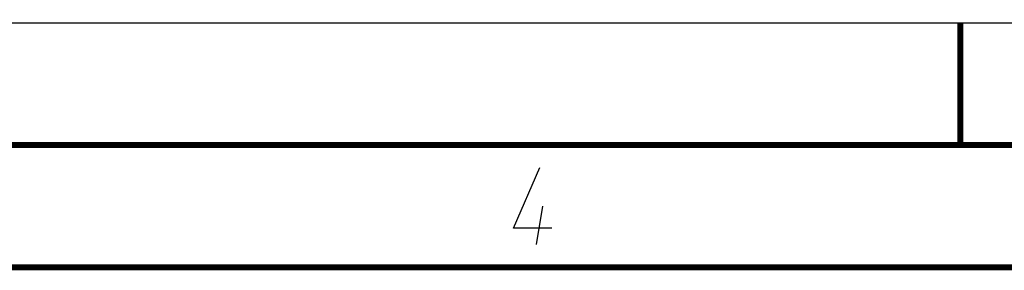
# Model space of a CAD drawing. Extents: x 0 to 420, y 0 to 297.
# Tile 60 of 116: x 171 to 212, y 287 to 297. Entities that reach past the tile are written whole.
import ezdxf

# ---------------------------------------------------------------- set-up
doc = ezdxf.new("R2010")
doc.units = 0
doc.header["$LTSCALE"] = 23.1
doc.layers.get('0').update_dxf_attribs({"linetype": 'CONTINUOUS'})

msp = doc.modelspace()

# ---------------------------------------------------------------- linework, layer by layer
at = {"color": 7, "linetype": 'CONTINUOUS'}
for p, q in [((0, 297), (420, 297)), ((25, 287), (410, 287))]:
    msp.add_line(p, q, dxfattribs=at)
at = {"color": 2, "linetype": 'CONTINUOUS'}
msp.add_line((192.64, 287.925), (192.897, 289.5), dxfattribs=at)
at = {"color": 7, "linetype": 'CONTINUOUS', "const_width": 0.25}
for points in [[(210, 297), (210, 292)], [(415, 292), (20, 292)], [(25, 287), (410, 287)]]:
    msp.add_lwpolyline(points, dxfattribs=at)
at = {"color": 2, "linetype": 'CONTINUOUS'}
msp.add_lwpolyline([(193.275, 288.6), (191.7, 288.6), (192.779, 291.075)], dxfattribs=at)

doc.saveas('drawing.dxf')
